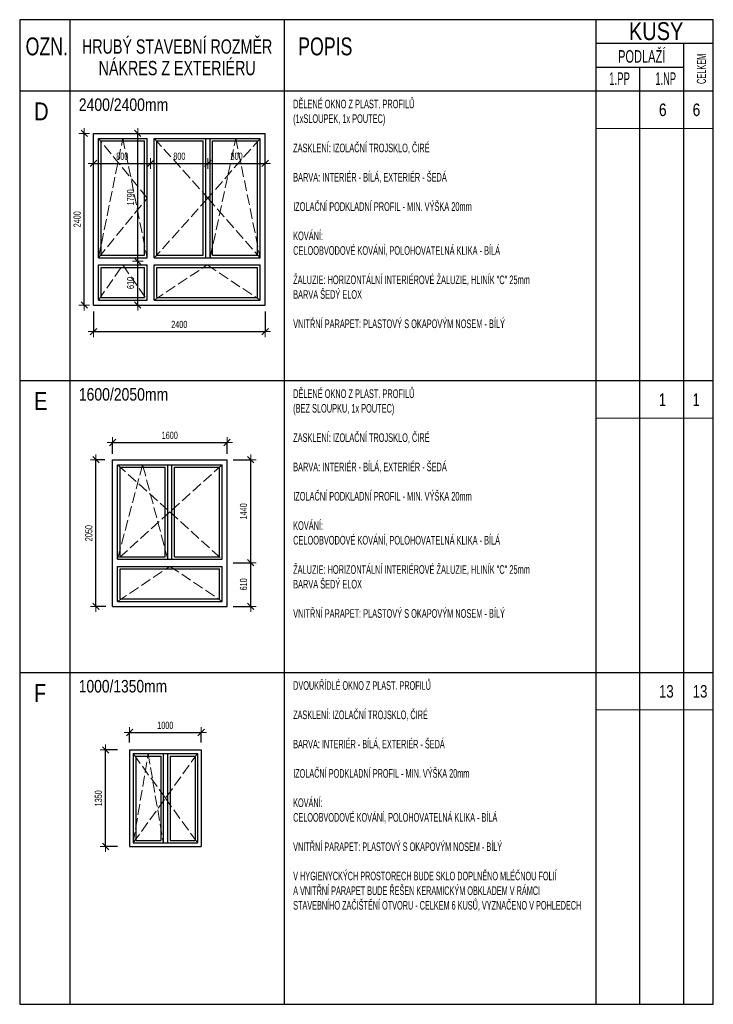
# Model space of a CAD drawing. Header units: millimetres. Extents: x -113432 to -55977, y -63841 to -50076.
# Tile 6 of 7: x -89119 to -79419, y -63841 to -50076. Entities that reach past the tile are written whole.
import ezdxf

# ---------------------------------------------------------------- set-up
doc = ezdxf.new("R2010")
doc.units = ezdxf.units.MM
doc.header["$PDMODE"] = 65
doc.linetypes.add('Carkovana 2x_1', pattern=[200, 150, -50])
doc.layers.add('XR$1$VÝPIS VNĚJŠÍCH VÝPLŇÍ_1', color=7, linetype='Continuous', lineweight=25)
doc.styles.add('ARIAL', font='ARIAL.TTF')
doc.styles.add('ARIALNARROW', font='ARIALN.TTF')
doc.dimstyles.new('DIMSTYLE_3', dxfattribs={"dimtxt": 100, "dimasz": 150, "dimexe": 0, "dimexo": 0, "dimgap": 50, "dimtad": 2, "dimdec": 0, "dimrnd": 5, "dimzin": 12, "dimdsep": 46, "dimtxsty": 'ARIALNARROW', "dimblk1": 'ALL_ML_STRICH', "dimblk2": 'ALL_ML_STRICH', "dimsah": 1, "dimcen": 0, "dimclrd": 6, "dimclre": 6, "dimclrt": 6, "dimadec": 0, "dimazin": 0, "dimtfac": 1, "dimtdec": 0, "dimtix": 1, "dimtmove": 2, "dimatfit": 3, "dimfxl": 0, "dimtzin": 0, "dimlwd": 0, "dimlwe": 13, "dimarcsym": 0})

# ---------------------------------------------------------------- blocks, each defined once
blk = doc.blocks.new('ALL_ML_STRICH')
at = {"color": 0, "linetype": 'ByBlock', "lineweight": -2}
for p, q in [((-1, 0), (0.5, 0)), ((-0.3, -0.3), (0.3, 0.3)), ((0, -0.5), (0, 0.5))]:
    blk.add_line(p, q, dxfattribs=at)
blk = doc.blocks.new('*D12')
at = {"layer": 'DEFPOINTS', "color": 6, "linetype": 'Continuous', "lineweight": 13}
for p in [(-88086, -51872), (-87288, -51825), (-88086, -52085)]:
    blk.add_point(p, dxfattribs=at)
at = {"layer": 'XR$1$VÝPIS VNĚJŠÍCH VÝPLŇÍ_1', "color": 6, "linetype": 'Continuous', "lineweight": -2}
for p, q in [((-88086, -52085), (-88086, -52085)), ((-88086, -52085), (-87288, -52085)), ((-87288, -52085), (-87288, -52085))]:
    blk.add_line(p, q, dxfattribs=at)
at = {"layer": 'XR$1$VÝPIS VNĚJŠÍCH VÝPLŇÍ_1', "color": 6, "linetype": 'Continuous', "lineweight": 13, "xscale": 150, "yscale": 150, "zscale": 150, "rotation": 180}
blk.add_blockref('ALL_ML_STRICH', (-88086, -52085), dxfattribs=at)
at = {"layer": 'XR$1$VÝPIS VNĚJŠÍCH VÝPLŇÍ_1', "color": 6, "linetype": 'Continuous', "lineweight": 13, "xscale": 150, "yscale": 150, "zscale": 150}
blk.add_blockref('ALL_ML_STRICH', (-87288, -52085), dxfattribs=at)
at = {"layer": 'XR$1$VÝPIS VNĚJŠÍCH VÝPLŇÍ_1', "color": 6, "linetype": 'Continuous', "lineweight": 13, "insert": (-87684, -51985), "char_height": 100, "width": 243.43, "attachment_point": 5, "style": 'ARIALNARROW'}
blk.add_mtext('\\W0.81;\\A1;{800}', dxfattribs=at)
blk = doc.blocks.new('*D13')
at = {"layer": 'DEFPOINTS', "color": 6, "linetype": 'Continuous', "lineweight": 13}
for p in [(-87288, -51825), (-86488, -51814), (-87288, -52085)]:
    blk.add_point(p, dxfattribs=at)
at = {"layer": 'XR$1$VÝPIS VNĚJŠÍCH VÝPLŇÍ_1', "color": 6, "linetype": 'Continuous', "lineweight": -2}
for p, q in [((-87288, -52085), (-87288, -52085)), ((-87288, -52085), (-86488, -52085)), ((-86488, -52085), (-86488, -52085))]:
    blk.add_line(p, q, dxfattribs=at)
at = {"layer": 'XR$1$VÝPIS VNĚJŠÍCH VÝPLŇÍ_1', "color": 6, "linetype": 'Continuous', "lineweight": 13, "xscale": 150, "yscale": 150, "zscale": 150, "rotation": 180}
blk.add_blockref('ALL_ML_STRICH', (-87288, -52085), dxfattribs=at)
at = {"layer": 'XR$1$VÝPIS VNĚJŠÍCH VÝPLŇÍ_1', "color": 6, "linetype": 'Continuous', "lineweight": 13, "xscale": 150, "yscale": 150, "zscale": 150}
blk.add_blockref('ALL_ML_STRICH', (-86488, -52085), dxfattribs=at)
at = {"layer": 'XR$1$VÝPIS VNĚJŠÍCH VÝPLŇÍ_1', "color": 6, "linetype": 'Continuous', "lineweight": 13, "insert": (-86885, -51985), "char_height": 100, "width": 243.43, "attachment_point": 5, "style": 'ARIALNARROW'}
blk.add_mtext('\\W0.81;\\A1;{800}', dxfattribs=at)
blk = doc.blocks.new('*D14')
at = {"layer": 'DEFPOINTS', "color": 6, "linetype": 'Continuous', "lineweight": 13}
for p in [(-86488, -51814), (-85686, -51801), (-86488, -52085)]:
    blk.add_point(p, dxfattribs=at)
at = {"layer": 'XR$1$VÝPIS VNĚJŠÍCH VÝPLŇÍ_1', "color": 6, "linetype": 'Continuous', "lineweight": -2}
for p, q in [((-86488, -52085), (-86488, -52085)), ((-86488, -52085), (-85686, -52085)), ((-85686, -52085), (-85686, -52085))]:
    blk.add_line(p, q, dxfattribs=at)
at = {"layer": 'XR$1$VÝPIS VNĚJŠÍCH VÝPLŇÍ_1', "color": 6, "linetype": 'Continuous', "lineweight": 13, "xscale": 150, "yscale": 150, "zscale": 150, "rotation": 180}
blk.add_blockref('ALL_ML_STRICH', (-86488, -52085), dxfattribs=at)
at = {"layer": 'XR$1$VÝPIS VNĚJŠÍCH VÝPLŇÍ_1', "color": 6, "linetype": 'Continuous', "lineweight": 13, "xscale": 150, "yscale": 150, "zscale": 150}
blk.add_blockref('ALL_ML_STRICH', (-85686, -52085), dxfattribs=at)
at = {"layer": 'XR$1$VÝPIS VNĚJŠÍCH VÝPLŇÍ_1', "color": 6, "linetype": 'Continuous', "lineweight": 13, "insert": (-86085, -51985), "char_height": 100, "width": 243.43, "attachment_point": 5, "style": 'ARIALNARROW'}
blk.add_mtext('\\W0.81;\\A1;{800}', dxfattribs=at)
blk = doc.blocks.new('*D15')
at = {"layer": 'DEFPOINTS', "color": 6, "linetype": 'Continuous', "lineweight": 13}
for p in [(-87460, -53453), (-87468, -54065), (-87392, -54065)]:
    blk.add_point(p, dxfattribs=at)
at = {"layer": 'XR$1$VÝPIS VNĚJŠÍCH VÝPLŇÍ_1', "color": 6, "linetype": 'Continuous', "lineweight": -2}
for p, q in [((-87468, -53453), (-87468, -53453)), ((-87468, -54065), (-87468, -53453)), ((-87468, -54065), (-87468, -54065))]:
    blk.add_line(p, q, dxfattribs=at)
at = {"layer": 'XR$1$VÝPIS VNĚJŠÍCH VÝPLŇÍ_1', "color": 6, "linetype": 'Continuous', "lineweight": 13, "xscale": 150, "yscale": 150, "zscale": 150}
for p, rotation in [((-87468, -53453), 90), ((-87468, -54065), 270)]:
    blk.add_blockref('ALL_ML_STRICH', p, dxfattribs=dict(at, rotation=rotation))
at = {"layer": 'XR$1$VÝPIS VNĚJŠÍCH VÝPLŇÍ_1', "color": 6, "linetype": 'Continuous', "lineweight": 13, "insert": (-87568, -53756), "char_height": 100, "width": 243.43, "attachment_point": 5, "rotation": 90, "style": 'ARIALNARROW'}
blk.add_mtext('\\W0.81;\\A1;{610}', dxfattribs=at)
blk = doc.blocks.new('*D16')
at = {"layer": 'DEFPOINTS', "color": 6, "linetype": 'Continuous', "lineweight": 13}
for p in [(-87479, -51665), (-87468, -53453), (-87460, -53453)]:
    blk.add_point(p, dxfattribs=at)
at = {"layer": 'XR$1$VÝPIS VNĚJŠÍCH VÝPLŇÍ_1', "color": 6, "linetype": 'Continuous', "lineweight": -2}
for p, q in [((-87468, -51665), (-87468, -51665)), ((-87468, -53453), (-87468, -51665)), ((-87468, -53453), (-87468, -53453))]:
    blk.add_line(p, q, dxfattribs=at)
at = {"layer": 'XR$1$VÝPIS VNĚJŠÍCH VÝPLŇÍ_1', "color": 6, "linetype": 'Continuous', "lineweight": 13, "xscale": 150, "yscale": 150, "zscale": 150}
for p, rotation in [((-87468, -51665), 90), ((-87468, -53453), 270)]:
    blk.add_blockref('ALL_ML_STRICH', p, dxfattribs=dict(at, rotation=rotation))
at = {"layer": 'XR$1$VÝPIS VNĚJŠÍCH VÝPLŇÍ_1', "color": 6, "linetype": 'Continuous', "lineweight": 13, "insert": (-87568, -52560), "char_height": 100, "width": 324.57, "attachment_point": 5, "rotation": 90, "style": 'ARIALNARROW'}
blk.add_mtext('\\W0.81;\\A1;{1790}', dxfattribs=at)
blk = doc.blocks.new('*D17')
at = {"layer": 'DEFPOINTS', "color": 6, "linetype": 'Continuous', "lineweight": 13}
for p in [(-88086, -51665), (-88215, -54065), (-88086, -54065)]:
    blk.add_point(p, dxfattribs=at)
at = {"layer": 'XR$1$VÝPIS VNĚJŠÍCH VÝPLŇÍ_1', "color": 6, "linetype": 'Continuous', "lineweight": -2}
for p, q in [((-88215, -51665), (-88215, -51665)), ((-88215, -54065), (-88215, -51665)), ((-88215, -54065), (-88215, -54065))]:
    blk.add_line(p, q, dxfattribs=at)
at = {"layer": 'XR$1$VÝPIS VNĚJŠÍCH VÝPLŇÍ_1', "color": 6, "linetype": 'Continuous', "lineweight": 13, "xscale": 150, "yscale": 150, "zscale": 150}
for p, rotation in [((-88215, -51665), 90), ((-88215, -54065), 270)]:
    blk.add_blockref('ALL_ML_STRICH', p, dxfattribs=dict(at, rotation=rotation))
at = {"layer": 'XR$1$VÝPIS VNĚJŠÍCH VÝPLŇÍ_1', "color": 6, "linetype": 'Continuous', "lineweight": 13, "insert": (-88315, -52866), "char_height": 100, "width": 324.57, "attachment_point": 5, "rotation": 90, "style": 'ARIALNARROW'}
blk.add_mtext('\\W0.81;\\A1;{2400}', dxfattribs=at)
blk = doc.blocks.new('*D18')
at = {"layer": 'DEFPOINTS', "color": 6, "linetype": 'Continuous', "lineweight": 13}
for p in [(-88086, -54065), (-85686, -54065), (-88086, -54437)]:
    blk.add_point(p, dxfattribs=at)
at = {"layer": 'XR$1$VÝPIS VNĚJŠÍCH VÝPLŇÍ_1', "color": 6, "linetype": 'Continuous', "lineweight": -2}
for p, q in [((-88086, -54156), (-88086, -54437)), ((-85686, -54156), (-85686, -54437)), ((-88086, -54437), (-85686, -54437))]:
    blk.add_line(p, q, dxfattribs=at)
at = {"layer": 'XR$1$VÝPIS VNĚJŠÍCH VÝPLŇÍ_1', "color": 6, "linetype": 'Continuous', "lineweight": 13, "xscale": 150, "yscale": 150, "zscale": 150, "rotation": 180}
blk.add_blockref('ALL_ML_STRICH', (-88086, -54437), dxfattribs=at)
at = {"layer": 'XR$1$VÝPIS VNĚJŠÍCH VÝPLŇÍ_1', "color": 6, "linetype": 'Continuous', "lineweight": 13, "xscale": 150, "yscale": 150, "zscale": 150}
blk.add_blockref('ALL_ML_STRICH', (-85686, -54437), dxfattribs=at)
at = {"layer": 'XR$1$VÝPIS VNĚJŠÍCH VÝPLŇÍ_1', "color": 6, "linetype": 'Continuous', "lineweight": 13, "insert": (-86887, -54337), "char_height": 100, "width": 324.57, "attachment_point": 5, "style": 'ARIALNARROW'}
blk.add_mtext('\\W0.81;\\A1;{2400}', dxfattribs=at)
blk = doc.blocks.new('*D19')
at = {"layer": 'DEFPOINTS', "color": 6, "linetype": 'Continuous', "lineweight": 13}
for p in [(-87819, -56228), (-88052, -58278), (-87819, -58278)]:
    blk.add_point(p, dxfattribs=at)
at = {"layer": 'XR$1$VÝPIS VNĚJŠÍCH VÝPLŇÍ_1', "color": 6, "linetype": 'Continuous', "lineweight": -2}
for p, q in [((-87929, -56228), (-88052, -56228)), ((-88052, -58278), (-88052, -56228)), ((-87914, -58278), (-88052, -58278))]:
    blk.add_line(p, q, dxfattribs=at)
at = {"layer": 'XR$1$VÝPIS VNĚJŠÍCH VÝPLŇÍ_1', "color": 6, "linetype": 'Continuous', "lineweight": 13, "xscale": 150, "yscale": 150, "zscale": 150}
for p, rotation in [((-88052, -56228), 90), ((-88052, -58278), 270)]:
    blk.add_blockref('ALL_ML_STRICH', p, dxfattribs=dict(at, rotation=rotation))
at = {"layer": 'XR$1$VÝPIS VNĚJŠÍCH VÝPLŇÍ_1', "color": 6, "linetype": 'Continuous', "lineweight": 13, "insert": (-88152, -57254), "char_height": 100, "width": 324.57, "attachment_point": 5, "rotation": 90, "style": 'ARIALNARROW'}
blk.add_mtext('\\W0.81;\\A1;{2050}', dxfattribs=at)
blk = doc.blocks.new('*D20')
at = {"layer": 'DEFPOINTS', "color": 6, "linetype": 'Continuous', "lineweight": 13}
for p in [(-86289, -57668), (-86219, -58278), (-85888, -58278)]:
    blk.add_point(p, dxfattribs=at)
at = {"layer": 'XR$1$VÝPIS VNĚJŠÍCH VÝPLŇÍ_1', "color": 6, "linetype": 'Continuous', "lineweight": -2}
for p, q in [((-86134, -57668), (-85888, -57668)), ((-85888, -58278), (-85888, -57668)), ((-86134, -58278), (-85888, -58278))]:
    blk.add_line(p, q, dxfattribs=at)
at = {"layer": 'XR$1$VÝPIS VNĚJŠÍCH VÝPLŇÍ_1', "color": 6, "linetype": 'Continuous', "lineweight": 13, "xscale": 150, "yscale": 150, "zscale": 150}
for p, rotation in [((-85888, -57668), 90), ((-85888, -58278), 270)]:
    blk.add_blockref('ALL_ML_STRICH', p, dxfattribs=dict(at, rotation=rotation))
at = {"layer": 'XR$1$VÝPIS VNĚJŠÍCH VÝPLŇÍ_1', "color": 6, "linetype": 'Continuous', "lineweight": 13, "insert": (-85988, -57970), "char_height": 100, "width": 243.43, "attachment_point": 5, "rotation": 90, "style": 'ARIALNARROW'}
blk.add_mtext('\\W0.81;\\A1;{610}', dxfattribs=at)
blk = doc.blocks.new('*D21')
at = {"layer": 'DEFPOINTS', "color": 6, "linetype": 'Continuous', "lineweight": 13}
for p in [(-86219, -56228), (-86289, -57668), (-85888, -57668)]:
    blk.add_point(p, dxfattribs=at)
at = {"layer": 'XR$1$VÝPIS VNĚJŠÍCH VÝPLŇÍ_1', "color": 6, "linetype": 'Continuous', "lineweight": -2}
for p, q in [((-86134, -56228), (-85888, -56228)), ((-85888, -57668), (-85888, -56228)), ((-86134, -57668), (-85888, -57668))]:
    blk.add_line(p, q, dxfattribs=at)
at = {"layer": 'XR$1$VÝPIS VNĚJŠÍCH VÝPLŇÍ_1', "color": 6, "linetype": 'Continuous', "lineweight": 13, "xscale": 150, "yscale": 150, "zscale": 150}
for p, rotation in [((-85888, -56228), 90), ((-85888, -57668), 270)]:
    blk.add_blockref('ALL_ML_STRICH', p, dxfattribs=dict(at, rotation=rotation))
at = {"layer": 'XR$1$VÝPIS VNĚJŠÍCH VÝPLŇÍ_1', "color": 6, "linetype": 'Continuous', "lineweight": 13, "insert": (-85988, -56949), "char_height": 100, "width": 324.57, "attachment_point": 5, "rotation": 90, "style": 'ARIALNARROW'}
blk.add_mtext('\\W0.81;\\A1;{1440}', dxfattribs=at)
blk = doc.blocks.new('*D22')
at = {"layer": 'DEFPOINTS', "color": 6, "linetype": 'Continuous', "lineweight": 13}
for p in [(-87819, -55987), (-87819, -56228), (-86219, -56228)]:
    blk.add_point(p, dxfattribs=at)
at = {"layer": 'XR$1$VÝPIS VNĚJŠÍCH VÝPLŇÍ_1', "color": 6, "linetype": 'Continuous', "lineweight": -2}
for p, q in [((-87819, -56144), (-87819, -55987)), ((-87819, -55987), (-86219, -55987)), ((-86219, -56144), (-86219, -55987))]:
    blk.add_line(p, q, dxfattribs=at)
at = {"layer": 'XR$1$VÝPIS VNĚJŠÍCH VÝPLŇÍ_1', "color": 6, "linetype": 'Continuous', "lineweight": 13, "xscale": 150, "yscale": 150, "zscale": 150, "rotation": 180}
blk.add_blockref('ALL_ML_STRICH', (-87819, -55987), dxfattribs=at)
at = {"layer": 'XR$1$VÝPIS VNĚJŠÍCH VÝPLŇÍ_1', "color": 6, "linetype": 'Continuous', "lineweight": 13, "xscale": 150, "yscale": 150, "zscale": 150}
blk.add_blockref('ALL_ML_STRICH', (-86219, -55987), dxfattribs=at)
at = {"layer": 'XR$1$VÝPIS VNĚJŠÍCH VÝPLŇÍ_1', "color": 6, "linetype": 'Continuous', "lineweight": 13, "insert": (-87020, -55887), "char_height": 100, "width": 324.57, "attachment_point": 5, "style": 'ARIALNARROW'}
blk.add_mtext('\\W0.81;\\A1;{1600}', dxfattribs=at)
blk = doc.blocks.new('*D23')
at = {"layer": 'DEFPOINTS', "color": 6, "linetype": 'Continuous', "lineweight": 13}
for p in [(-87581, -60285), (-87917, -61635), (-87581, -61635)]:
    blk.add_point(p, dxfattribs=at)
at = {"layer": 'XR$1$VÝPIS VNĚJŠÍCH VÝPLŇÍ_1', "color": 6, "linetype": 'Continuous', "lineweight": -2}
for p, q in [((-87753, -60285), (-87917, -60285)), ((-87917, -61635), (-87917, -60285)), ((-87753, -61635), (-87917, -61635))]:
    blk.add_line(p, q, dxfattribs=at)
at = {"layer": 'XR$1$VÝPIS VNĚJŠÍCH VÝPLŇÍ_1', "color": 6, "linetype": 'Continuous', "lineweight": 13, "xscale": 150, "yscale": 150, "zscale": 150}
for p, rotation in [((-87917, -60285), 90), ((-87917, -61635), 270)]:
    blk.add_blockref('ALL_ML_STRICH', p, dxfattribs=dict(at, rotation=rotation))
at = {"layer": 'XR$1$VÝPIS VNĚJŠÍCH VÝPLŇÍ_1', "color": 6, "linetype": 'Continuous', "lineweight": 13, "insert": (-88017, -60961), "char_height": 100, "width": 324.57, "attachment_point": 5, "rotation": 90, "style": 'ARIALNARROW'}
blk.add_mtext('\\W0.81;\\A1;{1350}', dxfattribs=at)
blk = doc.blocks.new('*D24')
at = {"layer": 'DEFPOINTS', "color": 6, "linetype": 'Continuous', "lineweight": 13}
for p in [(-87581, -60041), (-87581, -60285), (-86581, -60285)]:
    blk.add_point(p, dxfattribs=at)
at = {"layer": 'XR$1$VÝPIS VNĚJŠÍCH VÝPLŇÍ_1', "color": 6, "linetype": 'Continuous', "lineweight": -2}
for p, q in [((-87581, -60179), (-87581, -60041)), ((-87581, -60041), (-86581, -60041)), ((-86581, -60179), (-86581, -60041))]:
    blk.add_line(p, q, dxfattribs=at)
at = {"layer": 'XR$1$VÝPIS VNĚJŠÍCH VÝPLŇÍ_1', "color": 6, "linetype": 'Continuous', "lineweight": 13, "xscale": 150, "yscale": 150, "zscale": 150, "rotation": 180}
blk.add_blockref('ALL_ML_STRICH', (-87581, -60041), dxfattribs=at)
at = {"layer": 'XR$1$VÝPIS VNĚJŠÍCH VÝPLŇÍ_1', "color": 6, "linetype": 'Continuous', "lineweight": 13, "xscale": 150, "yscale": 150, "zscale": 150}
blk.add_blockref('ALL_ML_STRICH', (-86581, -60041), dxfattribs=at)
at = {"layer": 'XR$1$VÝPIS VNĚJŠÍCH VÝPLŇÍ_1', "color": 6, "linetype": 'Continuous', "lineweight": 13, "insert": (-87082, -59941), "char_height": 100, "width": 324.57, "attachment_point": 5, "style": 'ARIALNARROW'}
blk.add_mtext('\\W0.81;\\A1;{1000}', dxfattribs=at)

msp = doc.modelspace()

# ---------------------------------------------------------------- linework, layer by layer
at = {"layer": 'XR$1$VÝPIS VNĚJŠÍCH VÝPLŇÍ_1', "color": 7, "linetype": 'Continuous', "lineweight": 25}
for p, q in [((-79418.6, -50075.7), (-89118.6, -50075.7)), ((-89118.6, -50075.7), (-89118.6, -63840.7)), ((-88418.6, -50075.7), (-88418.6, -63840.7)), ((-85420.7, -50075.7), (-85420.7, -51075.7)), ((-81055.7, -50742.4), (-81055.7, -50075.7)), ((-79418.6, -63840.7), (-79418.6, -50075.7)), ((-79418.6, -50409.1), (-81055.7, -50409.1)), ((-79830, -50742.4), (-79830, -50409.1)), ((-79830, -50742.4), (-81055.7, -50742.4)), ((-81055.7, -63840.7), (-81055.7, -50742.4)), ((-80446.5, -63836.6), (-80446.5, -50742.4)), ((-79830, -63840.7), (-79830, -50742.4)), ((-79830, -63840.7), (-79830, -50742.4)), ((-79418.6, -51075.7), (-89118.6, -51075.7)), ((-85420.7, -51075.7), (-85420.7, -63840.7)), ((-88086.2, -51664.6), (-85686.2, -51664.6)), ((-88086.2, -54064.6), (-88086.2, -51664.6)), ((-88016.2, -51734.6), (-87336.2, -51734.6)), ((-88016.2, -53404.6), (-88016.2, -51734.6)), ((-87336.2, -53404.6), (-87336.2, -51734.6)), ((-87236.2, -51734.6), (-86456.2, -51734.6)), ((-87236.2, -53404.6), (-87236.2, -51734.6)), ((-86516.2, -53404.6), (-86516.2, -51734.6)), ((-86456.2, -51734.6), (-85756.2, -51734.6)), ((-86456.2, -53404.6), (-86456.2, -51734.6)), ((-85756.2, -53404.6), (-85756.2, -51734.6)), ((-85686.2, -54064.6), (-85686.2, -51664.6)), ((-87981.2, -51769.6), (-87371.2, -51769.6)), ((-87981.2, -53369.6), (-87981.2, -51769.6)), ((-87371.2, -53369.6), (-87371.2, -51769.6)), ((-87201.2, -51769.6), (-86551.2, -51769.6)), ((-87201.2, -53369.6), (-87201.2, -51769.6)), ((-86551.2, -53369.6), (-86551.2, -51769.6)), ((-86421.2, -51769.6), (-85791.2, -51769.6)), ((-86421.2, -53369.6), (-86421.2, -51769.6)), ((-85791.2, -53369.6), (-85791.2, -51769.6)), ((-88016.2, -53404.6), (-87336.2, -53404.6)), ((-87981.2, -53369.6), (-87371.2, -53369.6)), ((-87236.2, -53404.6), (-86456.2, -53404.6)), ((-87201.2, -53369.6), (-86551.2, -53369.6)), ((-86456.2, -53404.6), (-85756.2, -53404.6)), ((-86421.2, -53369.6), (-85791.2, -53369.6)), ((-88016.2, -53994.6), (-88016.2, -53504.6)), ((-88016.2, -53504.6), (-87336.2, -53504.6)), ((-87981.2, -53959.6), (-87981.2, -53539.6)), ((-87981.2, -53539.6), (-87371.2, -53539.6)), ((-87371.2, -53959.6), (-87371.2, -53539.6)), ((-87336.2, -53994.6), (-87336.2, -53504.6)), ((-87236.2, -53504.6), (-85756.2, -53504.6)), ((-87236.2, -53994.6), (-87236.2, -53504.6)), ((-87201.2, -53539.6), (-85791.2, -53539.6)), ((-87201.2, -53959.6), (-87201.2, -53539.6)), ((-85791.2, -53959.6), (-85791.2, -53539.6)), ((-85756.2, -53994.6), (-85756.2, -53504.6)), ((-88086.2, -54064.6), (-85686.2, -54064.6)), ((-88016.2, -53994.6), (-87336.2, -53994.6)), ((-87981.2, -53959.6), (-87371.2, -53959.6)), ((-87236.2, -53994.6), (-85756.2, -53994.6)), ((-87201.2, -53959.6), (-85791.2, -53959.6)), ((-79418.6, -55125.7), (-89118.6, -55125.7)), ((-87819, -58278), (-87819, -56228)), ((-87819, -56228), (-86219, -56228)), ((-87749, -57618), (-87749, -56298)), ((-87749, -56298), (-86289, -56298)), ((-87049, -57618), (-87049, -56298)), ((-86989, -57618), (-86989, -56298)), ((-86289, -57618), (-86289, -56298)), ((-86219, -58278), (-86219, -56228)), ((-87714, -57583), (-87714, -56333)), ((-87714, -56333), (-87084, -56333)), ((-87084, -57583), (-87084, -56333)), ((-86954, -56333), (-86324, -56333)), ((-86954, -57583), (-86954, -56333)), ((-86324, -57583), (-86324, -56333)), ((-87749, -57618), (-86289, -57618)), ((-87714, -57583), (-87084, -57583)), ((-86954, -57583), (-86324, -57583)), ((-87749, -57718), (-86289, -57718)), ((-87749, -58208), (-87749, -57718)), ((-87714, -57753), (-86324, -57753)), ((-87714, -58173), (-87714, -57753)), ((-86324, -58173), (-86324, -57753)), ((-86289, -58208), (-86289, -57718)), ((-87749, -58208), (-86289, -58208)), ((-87714, -58173), (-86324, -58173)), ((-87819, -58278), (-86219, -58278)), ((-79418.6, -59205.7), (-89118.6, -59205.7)), ((-87581.2, -60285), (-87581.2, -61635)), ((-87581.2, -60285), (-86581.2, -60285)), ((-86581.2, -60285), (-86581.2, -61635)), ((-87531.2, -60335), (-87531.2, -61585)), ((-87531.2, -60335), (-86631.2, -60335)), ((-87496.2, -60370), (-87496.2, -61550)), ((-87496.2, -60370), (-87146.2, -60370)), ((-87146.2, -60370), (-87146.2, -61550)), ((-87111.2, -60335), (-87111.2, -61585)), ((-87051.2, -60335), (-87051.2, -61585)), ((-87016.2, -60370), (-86666.2, -60370)), ((-87016.2, -60370), (-87016.2, -61550)), ((-86666.2, -60370), (-86666.2, -61550)), ((-86631.2, -60335), (-86631.2, -61585)), ((-87581.2, -61635), (-86581.2, -61635)), ((-87531.2, -61585), (-86631.2, -61585)), ((-87496.2, -61550), (-87146.2, -61550)), ((-87016.2, -61550), (-86666.2, -61550)), ((-89118.6, -63840.7), (-79418.6, -63840.7))]:
    msp.add_line(p, q, dxfattribs=at)
at = {"layer": 'XR$1$VÝPIS VNĚJŠÍCH VÝPLŇÍ_1', "color": 7, "linetype": 'Continuous', "lineweight": 13}
for p, q in [((-81055.7, -51595.7), (-79418.6, -51595.7)), ((-81055.7, -55645.7), (-79418.6, -55645.7)), ((-81055.7, -59725.7), (-79418.6, -59725.7))]:
    msp.add_line(p, q, dxfattribs=at)
at = {"layer": 'XR$1$VÝPIS VNĚJŠÍCH VÝPLŇÍ_1', "color": 7, "linetype": 'Carkovana 2x_1', "lineweight": 13}
for p, q in [((-88016.2, -53404.6), (-87676.2, -51734.6)), ((-87336.2, -52569.6), (-88016.2, -51734.6)), ((-87676.2, -51734.6), (-87336.2, -53404.6)), ((-87236.2, -51734.6), (-86487.9, -52569.6)), ((-85756.2, -51734.6), (-86487.9, -52569.6)), ((-86456.2, -53404.6), (-86096.2, -51734.6)), ((-86096.2, -51734.6), (-85756.2, -53404.6)), ((-88016.2, -53404.6), (-87336.2, -52569.6)), ((-86487.9, -52569.6), (-87236.2, -53404.6)), ((-86487.9, -52569.6), (-85756.2, -53404.6)), ((-88016.2, -53994.6), (-87676.2, -53504.6)), ((-87676.2, -53504.6), (-87336.2, -53994.6)), ((-87236.2, -53994.6), (-86496.2, -53504.6)), ((-86496.2, -53504.6), (-85756.2, -53994.6)), ((-87749, -56298), (-87019, -56958)), ((-87399, -56298), (-87749, -57618)), ((-87049, -57618), (-87399, -56298)), ((-86289, -56298), (-87019, -56958)), ((-87019, -56958), (-87749, -57618)), ((-87019, -56958), (-86289, -57618)), ((-87749, -58208), (-87019, -57718)), ((-87019, -57718), (-86289, -58208)), ((-87081.2, -60960), (-87531.2, -60335)), ((-87531.2, -61585), (-87321.2, -60335)), ((-87321.2, -60335), (-87111.2, -61585)), ((-86631.2, -60335), (-87081.2, -60960)), ((-87531.2, -61585), (-87081.2, -60960)), ((-87081.2, -60960), (-86631.2, -61585))]:
    msp.add_line(p, q, dxfattribs=at)

# ---------------------------------------------------------------- texts
at = {"layer": 'XR$1$VÝPIS VNĚJŠÍCH VÝPLŇÍ_1', "color": 7, "linetype": 'Continuous', "lineweight": 50, "char_height": 250, "style": 'ARIAL'}
for s, insert, width, attachment_point in [('\\W0.80;KUSY', (-80598.3, -50364.1), 863.351, 7), ('\\W0.71;OZN.', (-88739.8, -50450.7), 684.08, 5), ('\\W0.71;POPIS', (-84845.1, -50450.7), 850.871, 5), ('\\W0.80;D', (-88915.7, -51482.8), 302.714, 7), ('\\W0.79;E', (-88915.7, -55532.8), 285.328, 7), ('\\W0.78;F', (-88915.7, -59612.8), 267.926, 7)]:
    msp.add_mtext(s, dxfattribs=dict(at, insert=insert, width=width, attachment_point=attachment_point))
at = {"layer": 'XR$1$VÝPIS VNĚJŠÍCH VÝPLŇÍ_1', "color": 7, "linetype": 'Continuous', "lineweight": 25, "insert": (-86916.5, -50350.7), "char_height": 200, "width": 2738.236, "attachment_point": 2, "line_spacing_factor": 0.903614, "style": 'ARIAL'}
msp.add_mtext('\\A1;{\\fArial|i0|b0;\\H200.000000;\\W0.714286;\\C7;HRUBÝ STAVEBNÍ ROZMĚR}\\P{\\fArial|i0|b0;\\H200.000000;\\W0.714286;\\C7;NÁKRES Z EXTERIÉRU}\\P', dxfattribs=at)
at = {"layer": 'XR$1$VÝPIS VNĚJŠÍCH VÝPLŇÍ_1', "color": 7, "linetype": 'Continuous', "lineweight": 35, "char_height": 175, "attachment_point": 7}
for s, insert, width, style in [('\\W0.77;PODLAŽÍ', (-80750.4, -50679.2), 724.953, 'ARIALNARROW'), ('\\W0.67;1.PP', (-80875.8, -50987.1), 358.65, 'ARIALNARROW'), ('\\W0.65;1.NP', (-80229.3, -50987.1), 357.238, 'ARIALNARROW'), ('\\W0.80;2400/2400mm', (-88291.8, -51353.8), 1328.03, 'ARIAL'), ('\\W0.79;6', (-80179.1, -51425.6), 178.988, 'ARIAL'), ('\\W0.79;6', (-79707.7, -51425.6), 178.988, 'ARIAL'), ('\\W0.80;1600/2050mm', (-88291.8, -55403.8), 1327.429, 'ARIAL'), ('\\W0.72;1', (-80179.1, -55475.6), 172.839, 'ARIAL'), ('\\W0.72;1', (-79707.7, -55475.6), 172.839, 'ARIAL'), ('\\W0.79;1000/1350mm', (-88291.8, -59483.8), 1326.838, 'ARIAL'), ('\\W0.76;13', (-80179.1, -59555.6), 286.041, 'ARIAL'), ('\\W0.76;13', (-79707.7, -59555.6), 286.041, 'ARIAL')]:
    msp.add_mtext(s, dxfattribs=dict(at, insert=insert, width=width, style=style))
at = {"layer": 'XR$1$VÝPIS VNĚJŠÍCH VÝPLŇÍ_1', "color": 7, "linetype": 'Continuous', "lineweight": 25, "insert": (-79521.2, -50974.3), "char_height": 125, "width": 471.838, "attachment_point": 7, "rotation": 90, "style": 'ARIALNARROW'}
msp.add_mtext('\\W0.72;CELKEM', dxfattribs=at)
at = {"layer": 'XR$1$VÝPIS VNĚJŠÍCH VÝPLŇÍ_1', "color": 7, "linetype": 'Continuous', "lineweight": 18, "char_height": 120, "attachment_point": 1, "line_spacing_factor": 1.024096, "style": 'ARIALNARROW'}
for s, insert, width in [('\\W0.75;DĚLENÉ OKNO Z PLAST. PROFILŮ\\P(1xSLOUPEK, 1x POUTEC)\\P\\PZASKLENÍ: IZOLAČNÍ TROJSKLO, ČIRÉ\\P\\PBARVA: INTERIÉR - BÍLÁ, EXTERIÉR - ŠEDÁ\\P\\PIZOLAČNÍ PODKLADNÍ PROFIL - MIN. VÝŠKA 20mm\\P\\PKOVÁNÍ:\\PCELOOBVODOVÉ KOVÁNÍ, POLOHOVATELNÁ KLIKA - BÍLÁ\\P\\PŽALUZIE: HORIZONTÁLNÍ INTERIÉROVÉ ŽALUZIE, HLINÍK "C" 25mm\\PBARVA ŠEDÝ ELOX\\P\\PVNITŘNÍ PARAPET: PLASTOVÝ S OKAPOVÝM NOSEM - BÍLÝ', (-85294, -51194), 3413.119), ('\\W0.75;DĚLENÉ OKNO Z PLAST. PROFILŮ\\P(BEZ SLOUPKU, 1x POUTEC)\\P\\PZASKLENÍ: IZOLAČNÍ TROJSKLO, ČIRÉ\\P\\PBARVA: INTERIÉR - BÍLÁ, EXTERIÉR - ŠEDÁ\\P\\PIZOLAČNÍ PODKLADNÍ PROFIL - MIN. VÝŠKA 20mm\\P\\PKOVÁNÍ:\\PCELOOBVODOVÉ KOVÁNÍ, POLOHOVATELNÁ KLIKA - BÍLÁ\\P\\PŽALUZIE: HORIZONTÁLNÍ INTERIÉROVÉ ŽALUZIE, HLINÍK "C" 25mm\\PBARVA ŠEDÝ ELOX\\P\\PVNITŘNÍ PARAPET: PLASTOVÝ S OKAPOVÝM NOSEM - BÍLÝ', (-85294, -55244), 3413.119), ('\\W0.74;DVOUKŘÍDLÉ OKNO Z PLAST. PROFILŮ\\P\\PZASKLENÍ: IZOLAČNÍ TROJSKLO, ČIRÉ\\P\\PBARVA: INTERIÉR - BÍLÁ, EXTERIÉR - ŠEDÁ\\P\\PIZOLAČNÍ PODKLADNÍ PROFIL - MIN. VÝŠKA 20mm\\P\\PKOVÁNÍ:\\PCELOOBVODOVÉ KOVÁNÍ, POLOHOVATELNÁ KLIKA - BÍLÁ\\P\\PVNITŘNÍ PARAPET: PLASTOVÝ S OKAPOVÝM NOSEM - BÍLÝ\\P\\PV HYGIENYCKÝCH PROSTORECH BUDE SKLO DOPLNĚNO MLÉČNOU FOLIÍ\\PA VNITŘNÍ PARAPET BUDE ŘEŠEN KERAMICKÝM OBKLADEM V RÁMCI\\PSTAVEBNÍHO ZAČIŠTĚNÍ OTVORU - CELKEM 6 KUSŮ, VYZNAČENO V POHLEDECH', (-85294, -59324), 4209.844)]:
    msp.add_mtext(s, dxfattribs=dict(at, insert=insert, width=width))

# ---------------------------------------------------------------- dimensions: what is measured, and where the dimension line sits
at = {"layer": 'XR$1$VÝPIS VNĚJŠÍCH VÝPLŇÍ_1', "color": 6, "linetype": 'Continuous', "lineweight": 13}
for base, p1, p2, picture, middle in [((-88215.4, -51664.6), (-88215.4, -54064.6), (-88215.4, -51664.6), '*D17', (-88315.4, -52865.6)), ((-87468, -51664.6), (-87468, -53453.3), (-87468, -51664.6), '*D16', (-87568, -52560)), ((-87468, -53453.3), (-87468, -54064.6), (-87468, -53453.3), '*D15', (-87568, -53756.4)), ((-88052, -56228), (-87913.8, -58278), (-87928.7, -56228), '*D19', (-88152, -57254)), ((-85887.9, -56228), (-86133.6, -57668), (-86133.6, -56228), '*D21', (-85987.9, -56949)), ((-85887.9, -57668), (-86133.6, -58278), (-86133.6, -57668), '*D20', (-85987.9, -57970.4)), ((-87916.5, -60285), (-87753.1, -61635), (-87753.1, -60285), '*D23', (-88016.5, -60961.1))]:
    dim = msp.add_linear_dim(base=base, p1=p1, p2=p2, angle=90, dimstyle='DIMSTYLE_3', override={"dimpost": '<>', "dimclrd": 6, "dimclre": 6, "dimclrt": 6, "dimlwd": 0, "dimlwe": 13}, dxfattribs=at)
    dim.commit()
    dim.dimension.update_dxf_attribs({"geometry": picture, "text_midpoint": middle, "dimtype": 160})
for base, p1, p2, picture, middle in [((-87287.6, -52084.5), (-88086.2, -52084.5), (-87287.6, -52084.5), '*D12', (-87684.4, -51984.5)), ((-86487.9, -52084.5), (-87287.6, -52084.5), (-86487.9, -52084.5), '*D13', (-86885.2, -51984.5)), ((-85686.2, -52084.5), (-86487.9, -52084.5), (-85686.2, -52084.5), '*D14', (-86084.5, -51984.5)), ((-85686.2, -54436.5), (-88086.2, -54155.6), (-85686.2, -54155.6), '*D18', (-86887.3, -54336.5)), ((-86219, -55987.2), (-87819, -56144), (-86219, -56144), '*D22', (-87020.1, -55887.2)), ((-86581.2, -60041.1), (-87581.2, -60179.1), (-86581.2, -60179.1), '*D24', (-87082.3, -59941.1))]:
    dim = msp.add_linear_dim(base=base, p1=p1, p2=p2, dimstyle='DIMSTYLE_3', override={"dimpost": '<>', "dimclrd": 6, "dimclre": 6, "dimclrt": 6, "dimlwd": 0, "dimlwe": 13}, dxfattribs=at)
    dim.commit()
    dim.dimension.update_dxf_attribs({"geometry": picture, "text_midpoint": middle, "dimtype": 160})

doc.saveas('drawing.dxf')
